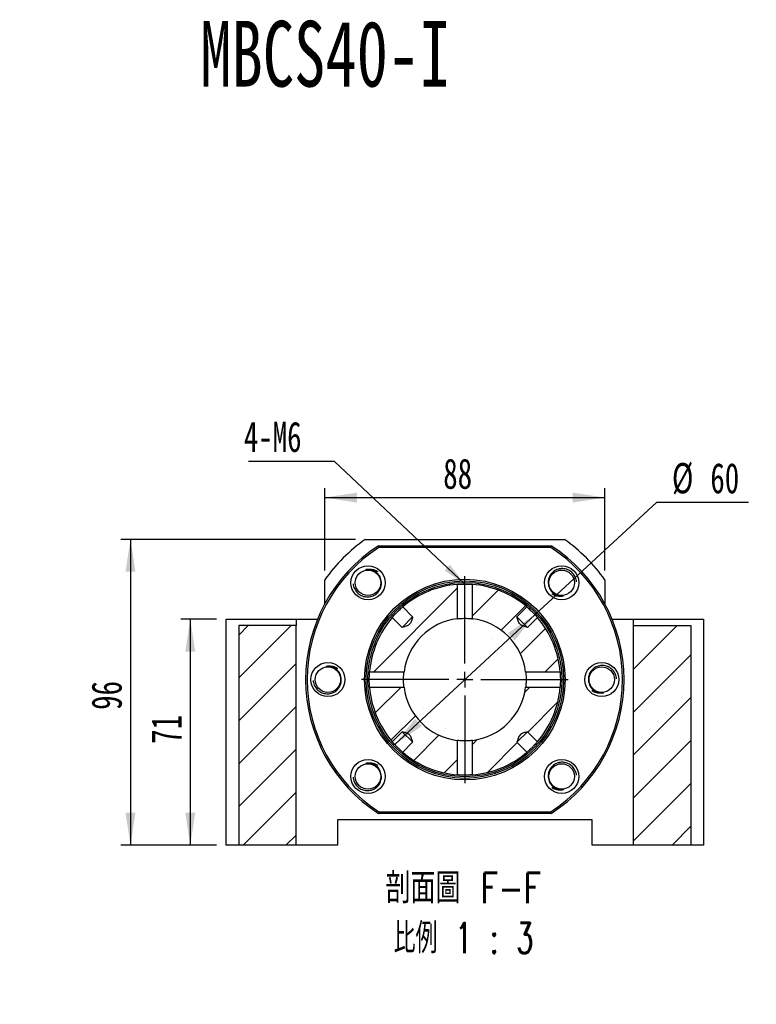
# Model space of a CAD drawing. Header units: millimetres. Extents: x 24 to 293, y 4 to 207.
# Tile 3 of 5: x 104 to 181, y 97 to 200. Entities that reach past the tile are written whole.
import ezdxf

# ---------------------------------------------------------------- set-up
doc = ezdxf.new("R2010")
doc.units = ezdxf.units.MM
doc.layers.add('圖層0', color=7, linetype='Continuous')
doc.styles.add('SLDTEXTSTYLE0', font='TXT', dxfattribs={"width": 0.7})
doc.styles.add('SLDTEXTSTYLE1', font='TXT', dxfattribs={"width": 0.7, "bigfont": 'bigfont'})
doc.styles.add('SLDTEXTSTYLE4', font='TXT', dxfattribs={"width": 0.75, "bigfont": 'bigfont'})
doc.styles.add('SLDTEXTSTYLE5', font='TXT', dxfattribs={"width": 0.65625, "bigfont": 'bigfont'})
doc.dimstyles.new('SLDDIMSTYLE1', dxfattribs={"dimtxt": 3.389974, "dimasz": 2.5, "dimexe": 0, "dimexo": 0.0625, "dimgap": 0.847493, "dimtad": 0, "dimtih": 1, "dimtoh": 1, "dimlfac": 3, "dimrnd": 1e-09, "dimzin": 12, "dimdsep": 46, "dimtxsty": 'SLDTEXTSTYLE0', "dimsah": 1, "dimcen": 0, "dimadec": 0, "dimazin": 3, "dimtfac": 1, "dimtmove": 0, "dimatfit": 3, "dimfxl": 0, "dimfrac": 2, "dimtolj": 1, "dimtzin": 12, "dimarcsym": 0})
doc.dimstyles.new('SLDDIMSTYLE2', dxfattribs={"dimtxt": 0.18, "dimasz": 2.5, "dimexe": 0, "dimexo": 0.0625, "dimgap": 0, "dimtad": 0, "dimtih": 1, "dimtoh": 1, "dimdec": 0, "dimrnd": 1e-09, "dimzin": 0, "dimdsep": 46, "dimtxsty": 'Standard', "dimsah": 1, "dimcen": 0.09, "dimadec": 0, "dimazin": 0, "dimtfac": 2.5, "dimtdec": 0, "dimtofl": 0, "dimtmove": 0, "dimatfit": 3, "dimfxl": 0, "dimfrac": 2, "dimtolj": 1, "dimtzin": 0, "dimarcsym": 0})
doc.dimstyles.new('SLDDIMSTYLE3', dxfattribs={"dimtxt": 3.389974, "dimasz": 2.5, "dimexe": 0, "dimexo": 0.0625, "dimgap": 0.847493, "dimtad": 1, "dimlfac": 3, "dimrnd": 1e-09, "dimzin": 12, "dimdsep": 46, "dimtxsty": 'SLDTEXTSTYLE0', "dimsah": 1, "dimcen": 0.09, "dimadec": 0, "dimazin": 3, "dimtfac": 1, "dimtofl": 0, "dimtmove": 0, "dimatfit": 3, "dimfxl": 0, "dimfrac": 2, "dimtolj": 1, "dimtzin": 12, "dimarcsym": 0})

# ---------------------------------------------------------------- blocks, each defined once
blk = doc.blocks.new('SW_SYMBOL_HOLE_DIAM')
at = {"layer": '圖層0', "color": 0}
blk.add_line((300, 0), (700, 1000), dxfattribs=at)
blk.add_circle((500, 500), 350, dxfattribs=at)
blk = doc.blocks.new('SW_SYMBOL_HOLE_SPOT')
at = {"layer": '圖層0', "color": 0}
for p, q in [((0, 875), (0, 75)), ((1600, 75), (1600, 875)), ((0, 75), (1600, 75))]:
    blk.add_line(p, q, dxfattribs=at)
blk = doc.blocks.new('SW_NOTE_1')
at = {"layer": '圖層0', "color": 0}
blk.add_line((19.65, 0), (0, 0), dxfattribs=at)
at = {"layer": '圖層0', "color": 0, "xscale": 0.003964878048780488, "yscale": 0.003964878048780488, "zscale": 0.003964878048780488}
for name, p in [('SW_SYMBOL_HOLE_DIAM', (3.7, 5.75)), ('SW_SYMBOL_HOLE_DIAM', (7.58, 0.52)), ('SW_SYMBOL_HOLE_SPOT', (0.38, 0.52))]:
    blk.add_blockref(name, p, dxfattribs=at)
at = {"layer": '圖層0', "color": 0, "char_height": 3.175, "attachment_point": 1}
for s, insert, style in [('6-', (0.38, 9.45), 'SLDTEXTSTYLE0'), ('14\\M+18AD1\\M+190FA', (7.72, 9.45), 'SLDTEXTSTYLE1'), ('20', (11.6, 4.22), 'SLDTEXTSTYLE0')]:
    blk.add_mtext(s, dxfattribs=dict(at, insert=insert, style=style))
blk = doc.blocks.new('_D_8')
at = {"layer": '圖層0', "color": 7}
for p, q in [((124.57, 137.55), (120.83, 137.55)), ((121.83, 137.55), (121.83, 113.89)), ((124.57, 113.89), (120.83, 113.89))]:
    blk.add_line(p, q, dxfattribs=at)
for points in [[(121.83, 137.55), (121.31, 134.16), (122.35, 134.16)], [(121.83, 113.89), (122.35, 117.28), (121.31, 117.28)]]:
    blk.add_solid(points, dxfattribs=at)
at = {"layer": '圖層0', "color": 7, "insert": (117.74, 124.5), "char_height": 3.175, "attachment_point": 1, "rotation": 90, "style": 'SLDTEXTSTYLE0'}
blk.add_mtext('71', dxfattribs=at)
blk = doc.blocks.new('_D_9')
at = {"layer": '圖層0', "color": 7}
for p, q in [((139.13, 145.89), (114.57, 145.89)), ((115.57, 145.89), (115.57, 113.89)), ((124.57, 113.89), (114.57, 113.89))]:
    blk.add_line(p, q, dxfattribs=at)
for points in [[(115.57, 145.89), (115.05, 142.5), (116.09, 142.5)], [(115.57, 113.89), (116.09, 117.28), (115.05, 117.28)]]:
    blk.add_solid(points, dxfattribs=at)
at = {"layer": '圖層0', "color": 7, "insert": (111.48, 128.05), "char_height": 3.175, "attachment_point": 1, "rotation": 90, "style": 'SLDTEXTSTYLE0'}
blk.add_mtext('96', dxfattribs=at)
blk = doc.blocks.new('_D_10')
at = {"layer": '圖層0', "color": 7}
for p, q in [((135.9, 142.65), (135.9, 151.27)), ((165.24, 142.65), (165.24, 151.27)), ((135.9, 150.27), (165.24, 150.27))]:
    blk.add_line(p, q, dxfattribs=at)
for points in [[(135.9, 150.27), (139.29, 149.74), (139.29, 150.79)], [(165.24, 150.27), (161.85, 150.79), (161.85, 149.74)]]:
    blk.add_solid(points, dxfattribs=at)
at = {"layer": '圖層0', "color": 7, "insert": (148.31, 154.36), "char_height": 3.175, "attachment_point": 1, "style": 'SLDTEXTSTYLE0'}
blk.add_mtext('88', dxfattribs=at)
blk = doc.blocks.new('_D_11')
at = {"layer": '圖層0', "color": 7}
for p, q in [((157.91, 138.01), (170.66, 149.79)), ((170.66, 149.79), (180.25, 149.79)), ((143.23, 124.43), (157.91, 138.01))]:
    blk.add_line(p, q, dxfattribs=at)
blk.add_arc((150.57, 131.22), 10, 46.2522, 48.4598, dxfattribs=at)
for points in [[(157.91, 138.01), (155.07, 136.09), (155.78, 135.32)], [(143.23, 124.43), (146.07, 126.35), (145.36, 127.12)]]:
    blk.add_solid(points, dxfattribs=at)
at = {"layer": '圖層0', "color": 7, "char_height": 3.175, "attachment_point": 1, "style": 'SLDTEXTSTYLE0'}
for s, insert in [('%%c', (172.25, 153.89)), ('60', (176.27, 153.89))]:
    blk.add_mtext(s, dxfattribs=dict(at, insert=insert))
blk = doc.blocks.new('SW_NOTE_2')
at = {"layer": '圖層0', "color": 0, "char_height": 3.175, "attachment_point": 2}
for s, insert, style in [('\\M+19655\\M+196CA\\M+19AA4 F-F', (9.53, 4.09), 'SLDTEXTSTYLE4'), ('\\M+194E4\\M+197E1 1 : 3', (9.55, -1.14), 'SLDTEXTSTYLE5')]:
    blk.add_mtext(s, dxfattribs=dict(at, insert=insert, style=style))
blk = doc.blocks.new('SW_NOTE_3')
at = {"layer": '圖層0', "color": 0}
blk.add_line((-8.96, 0), (0, 0), dxfattribs=at)
at = {"layer": '圖層0', "color": 0, "insert": (-9.46, 4.14), "char_height": 3.175, "attachment_point": 1, "style": 'SLDTEXTSTYLE0'}
blk.add_mtext('4-M6', dxfattribs=at)
blk = doc.blocks.new('SW_CENTERMARKSYMBOL_8')
at = {"layer": '圖層0', "color": 0}
for p, q in [((0, 1.67), (0, 10.83)), ((-1.67, 0), (-10.83, 0)), ((0, 0), (-0.83, 0)), ((0, 0), (0, 0.83)), ((0, 0), (0, -0.83)), ((0, 0), (0.83, 0)), ((1.67, 0), (10.83, 0)), ((0, -1.67), (0, -10.83))]:
    blk.add_line(p, q, dxfattribs=at)

msp = doc.modelspace()

# ---------------------------------------------------------------- hatches: boundary and pattern name
at = {"layer": '圖層0', "linetype": 'Continuous', "lineweight": 18}
h = msp.add_hatch(dxfattribs=at)
h.set_pattern_fill('ANSI31', color=256, style=0)
edge = h.paths.add_edge_path(flags=0)
edge.add_spline(control_points=[(145.1085, 137.7791), (145.0407, 137.538), (144.9887, 137.2808), (144.8456, 137.0753), (144.8129, 137.0284), (144.7721, 136.9861), (144.7261, 136.9521), (144.6353, 136.8851), (144.527, 136.8436), (144.4206, 136.8061), (144.2853, 136.7585), (144.1473, 136.7187), (144.0092, 136.6798)], knot_values=[0.00209089, 0.00209089, 0.00209089, 0.00209089, 0.00434241, 0.00434241, 0.00434241, 0.00484134, 0.00484134, 0.00484134, 0.00583001, 0.00583001, 0.00583001, 0.00708174, 0.00708174, 0.00708174, 0.00708174], weights=[1, 1, 1, 1, 1, 1, 1, 1, 1, 1, 1, 1, 1], degree=3, periodic=0)
edge.add_line((144.0092, 136.6798), (142.9699, 137.719))
edge.add_arc((150.5693, 131.219), 10, 139.458357, 175.439104)
edge.add_line((140.601, 132.0142), (144.2021, 132.0142))
edge.add_arc((150.5693, 131.219), 6.4167, 97.118686, 172.881314, ccw=False)
edge.add_line((149.7741, 137.5862), (149.7741, 141.1874))
edge.add_arc((150.5693, 131.219), 10, 94.560896, 130.541643)
edge.add_line((144.0693, 138.8184), (145.1085, 137.7791))
h = msp.add_hatch(dxfattribs=at)
h.set_pattern_fill('ANSI31', color=256, style=0)
edge = h.paths.add_edge_path(flags=0)
edge.add_line((158.1686, 137.719), (157.1294, 136.6798))
edge.add_spline(control_points=[(157.1294, 136.6798), (157.0864, 136.6919), (157.0434, 136.7041), (157.0006, 136.7167), (156.8702, 136.7549), (156.7397, 136.7941), (156.6139, 136.8453), (156.5419, 136.8746), (156.4704, 136.9085), (156.4084, 136.9552), (156.3575, 136.9935), (156.3136, 137.0423), (156.2793, 137.0959), (156.1731, 137.2618), (156.1232, 137.4587), (156.0677, 137.6477), (156.0549, 137.6914), (156.0424, 137.7352), (156.03, 137.7791)], knot_values=[0.00194172, 0.00194172, 0.00194172, 0.00194172, 0.00234357, 0.00234357, 0.00234357, 0.00356669, 0.00356669, 0.00356669, 0.00426861, 0.00426861, 0.00426861, 0.00484636, 0.00484636, 0.00484636, 0.00664547, 0.00664547, 0.00664547, 0.00706019, 0.00706019, 0.00706019, 0.00706019], weights=[1, 1, 1, 1, 1, 1, 1, 1, 1, 1, 1, 1, 1, 1, 1, 1, 1, 1, 1], degree=3, periodic=0)
edge.add_line((156.03, 137.7791), (157.0693, 138.8184))
edge.add_arc((150.5693, 131.219), 10, 49.458357, 85.439104)
edge.add_line((151.3645, 141.1874), (151.3645, 137.5862))
edge.add_arc((150.5693, 131.219), 6.4167, 7.118686, 82.881314, ccw=False)
edge.add_line((156.9365, 132.0142), (160.5376, 132.0142))
edge.add_arc((150.5693, 131.219), 10, 4.560896, 40.541643)
h = msp.add_hatch(dxfattribs=at)
h.set_pattern_fill('ANSI31', color=256, style=0)
h.paths.add_polyline_path([(126.9026, 113.8857), (132.9026, 113.8857), (132.9026, 136.8857), (126.9026, 136.8857)], flags=0)
h = msp.add_hatch(dxfattribs=at)
h.set_pattern_fill('ANSI31', color=256, style=0)
h.paths.add_polyline_path([(168.236, 113.8857), (174.236, 113.8857), (174.236, 136.8857), (168.236, 136.8857)], flags=0)
h = msp.add_hatch(dxfattribs=at)
h.set_pattern_fill('ANSI31', color=256, style=0)
edge = h.paths.add_edge_path(flags=0)
edge.add_spline(control_points=[(144.0092, 125.7583), (144.0531, 125.7459), (144.0969, 125.7334), (144.1406, 125.7206), (144.3296, 125.6652), (144.5265, 125.6152), (144.6925, 125.509), (144.746, 125.4747), (144.7949, 125.4308), (144.8331, 125.38), (144.8798, 125.3179), (144.9137, 125.2464), (144.943, 125.1744), (144.9942, 125.0486), (145.0334, 124.9181), (145.0716, 124.7877), (145.0842, 124.7449), (145.0964, 124.7019), (145.1085, 124.6589)], knot_values=[0.00654003, 0.00654003, 0.00654003, 0.00654003, 0.00694991, 0.00694991, 0.00694991, 0.00872805, 0.00872805, 0.00872805, 0.00929907, 0.00929907, 0.00929907, 0.00999281, 0.00999281, 0.00999281, 0.01120167, 0.01120167, 0.01120167, 0.01159884, 0.01159884, 0.01159884, 0.01159884], weights=[1, 1, 1, 1, 1, 1, 1, 1, 1, 1, 1, 1, 1, 1, 1, 1, 1, 1, 1], degree=3, periodic=0)
edge.add_line((145.1085, 124.6589), (144.0693, 123.6197))
edge.add_arc((150.5693, 131.219), 10, 229.458357, 265.439104)
edge.add_line((149.7741, 121.2507), (149.7741, 124.8518))
edge.add_arc((150.5693, 131.219), 6.4167, 187.118686, 262.881314, ccw=False)
edge.add_line((144.2021, 130.4238), (140.601, 130.4238))
edge.add_arc((150.5693, 131.219), 10, 184.560896, 220.541643)
edge.add_line((142.9699, 124.719), (144.0092, 125.7583))
h = msp.add_hatch(dxfattribs=at)
h.set_pattern_fill('ANSI31', color=256, style=0)
edge = h.paths.add_edge_path(flags=0)
edge.add_line((157.1294, 125.7583), (158.1686, 124.719))
edge.add_arc((150.5693, 131.219), 10, 319.458357, 355.439104)
edge.add_line((160.5376, 130.4238), (156.9365, 130.4238))
edge.add_arc((150.5693, 131.219), 6.4167, 277.118686, 352.881314, ccw=False)
edge.add_line((151.3645, 124.8518), (151.3645, 121.2507))
edge.add_arc((150.5693, 131.219), 10, 274.560896, 310.541643)
edge.add_line((157.0693, 123.6197), (156.03, 124.6589))
edge.add_spline(control_points=[(156.03, 124.6589), (156.0424, 124.7028), (156.0549, 124.7466), (156.0677, 124.7903), (156.1232, 124.9794), (156.1731, 125.1762), (156.2793, 125.3422), (156.3136, 125.3958), (156.3575, 125.4446), (156.4084, 125.4828), (156.4704, 125.5295), (156.5419, 125.5635), (156.6139, 125.5927), (156.7397, 125.6439), (156.8702, 125.6832), (157.0006, 125.7213), (157.0434, 125.7339), (157.0864, 125.7462), (157.1294, 125.7583)], knot_values=[0.00654003, 0.00654003, 0.00654003, 0.00654003, 0.00694991, 0.00694991, 0.00694991, 0.00872805, 0.00872805, 0.00872805, 0.00929907, 0.00929907, 0.00929907, 0.00999281, 0.00999281, 0.00999281, 0.01120167, 0.01120167, 0.01120167, 0.01159884, 0.01159884, 0.01159884, 0.01159884], weights=[1, 1, 1, 1, 1, 1, 1, 1, 1, 1, 1, 1, 1, 1, 1, 1, 1, 1, 1], degree=3, periodic=0)

# ---------------------------------------------------------------- linework, layer by layer
at = {"color": 7, "linetype": 'Continuous', "lineweight": 25}
for p, q in [((140.1343, 145.8857), (161.0043, 145.8857)), ((141.5262, 145.219), (159.6124, 145.219)), ((159.5631, 145.0524), (141.5755, 145.0524)), ((135.9026, 139.1352), (135.9026, 141.654)), ((149.7741, 141.1874), (149.7741, 137.5862)), ((151.3645, 137.5862), (151.3645, 141.1874)), ((165.236, 141.654), (165.236, 139.1352)), ((145.1085, 137.7791), (144.0693, 138.8184)), ((157.0693, 138.8184), (156.03, 137.7791)), ((125.5693, 113.8857), (125.5693, 137.5524)), ((125.5693, 137.5524), (132.9026, 137.5524)), ((132.9026, 137.5524), (132.9026, 136.8857)), ((132.9026, 137.5524), (135.1528, 137.5524)), ((142.9699, 137.719), (144.0092, 136.6798)), ((145.1085, 137.7791), (144.0051, 136.6756)), ((157.1294, 136.6798), (156.0259, 137.7832)), ((157.1294, 136.6798), (158.1686, 137.719)), ((165.9857, 137.5524), (168.236, 137.5524)), ((168.236, 137.5524), (175.5693, 137.5524)), ((168.236, 136.8857), (168.236, 137.5524)), ((175.5693, 137.5524), (175.5693, 113.8857)), ((126.9026, 136.8857), (126.9026, 113.8857)), ((132.9026, 136.8857), (126.9026, 136.8857)), ((132.9026, 113.8857), (132.9026, 136.8857)), ((168.236, 113.8857), (168.236, 136.8857)), ((168.236, 136.8857), (174.236, 136.8857)), ((174.236, 136.8857), (174.236, 113.8857)), ((144.2021, 132.0142), (140.601, 132.0142)), ((160.5376, 132.0142), (156.9365, 132.0142)), ((140.601, 130.4238), (144.2021, 130.4238)), ((156.9365, 130.4238), (160.5376, 130.4238)), ((144.0092, 125.7583), (142.9699, 124.719)), ((144.0092, 125.7583), (145.1127, 124.6548)), ((156.03, 124.6589), (157.1335, 125.7624)), ((158.1686, 124.719), (157.1294, 125.7583)), ((149.7741, 124.8518), (149.7741, 121.2507)), ((151.3645, 121.2507), (151.3645, 124.8518)), ((144.0693, 123.6197), (145.1085, 124.6589)), ((156.03, 124.6589), (157.0693, 123.6197)), ((163.9026, 116.5524), (137.236, 116.5524)), ((137.236, 116.5524), (137.236, 113.8857)), ((159.6124, 117.219), (141.5262, 117.219)), ((141.5755, 117.3857), (159.5631, 117.3857)), ((163.9026, 113.8857), (163.9026, 116.5524)), ((126.9026, 113.8857), (125.5693, 113.8857)), ((132.9026, 113.8857), (126.9026, 113.8857)), ((137.236, 113.8857), (132.9026, 113.8857)), ((168.236, 113.8857), (163.9026, 113.8857)), ((174.236, 113.8857), (168.236, 113.8857)), ((175.5693, 113.8857), (174.236, 113.8857))]:
    msp.add_line(p, q, dxfattribs=at)
for centre, radius in [((140.4341, 141.3542), 1.7833), ((140.4341, 141.3542), 1.3333), ((160.7045, 141.3542), 1.7833), ((160.7045, 141.3542), 1.3333), ((150.5693, 131.219), 10.5), ((150.5693, 131.219), 10.3333), ((150.5693, 131.219), 10.1667), ((136.236, 131.219), 1.7833), ((164.9026, 131.219), 1.7833), ((136.236, 131.219), 1.3333), ((164.9026, 131.219), 1.3333), ((140.4341, 121.0838), 1.7833), ((160.7045, 121.0838), 1.7833), ((140.4341, 121.0838), 1.3333), ((160.7045, 121.0838), 1.3333)]:
    msp.add_circle(centre, radius, dxfattribs=at)
for radius, start, end in [(18, 125.430945, 144.569055), (18, 35.430945, 54.569055), (16.6667, 122.85988, 237.14012), (16.5, 123.030152, 236.969848), (16.5, 303.030152, 56.969848), (16.6667, 302.85988, 57.14012), (10, 94.560896, 130.541643), (10, 49.458357, 85.439104), (10, 139.458357, 175.439104), (6.4167, 97.118686, 172.881314), (6.4167, 7.118686, 82.881314), (10, 4.560896, 40.541643), (10, 184.560896, 220.541643), (6.4167, 187.118686, 262.881314), (6.4167, 277.118686, 352.881314), (10, 319.458357, 355.439104), (10, 229.458357, 265.439104), (10, 274.560896, 310.541643)]:
    msp.add_arc((150.5693, 131.219), radius, start, end, dxfattribs=at)
for points in [[(141.5755, 145.0524), (141.559, 145.1079), (141.5426, 145.1635), (141.5262, 145.219)], [(159.6124, 145.219), (159.596, 145.1635), (159.5796, 145.1079), (159.5631, 145.0524)], [(141.5755, 117.3857), (141.559, 117.3301), (141.5426, 117.2746), (141.5262, 117.219)], [(159.6124, 117.219), (159.596, 117.2746), (159.5796, 117.3301), (159.5631, 117.3857)]]:
    msp.add_open_spline(points, degree=3, dxfattribs=at)
for points, knots in [([(140.218, 142.7334), (140.3746, 142.7631), (140.6903, 142.8228), (141.0905, 142.7258), (141.3375, 142.6141), (141.425, 142.549), (141.445, 142.5341)], [0, 0, 0, 0, 0.36964297, 0.74514679, 0.94166779, 1, 1, 1, 1]), ([(141.8133, 141.5703), (141.7849, 141.7516), (141.7206, 141.9264), (141.5297, 142.2386), (141.403, 142.3758), (141.1071, 142.5909), (140.9369, 142.6691), (140.6731, 142.7326), (140.5826, 142.7453), (140.3997, 142.7528), (140.3087, 142.7476), (140.218, 142.7334)], [0, 0, 0, 0, 0.25, 0.25, 0.5, 0.5, 0.75, 0.75, 0.875, 0.875, 1, 1, 1, 1]), ([(162.2548, 141.4399), (162.2532, 141.4744), (162.2473, 141.5977), (162.1907, 141.8025), (162.0869, 142.0443), (161.943, 142.2631), (161.7647, 142.454), (161.558, 142.6115), (161.3281, 142.7298), (161.0838, 142.8074), (160.8309, 142.8417), (160.5772, 142.8338), (160.3293, 142.7816), (160.02, 142.6594), (159.6807, 142.4114), (159.4038, 142.0012), (159.2842, 141.5648), (159.3098, 141.2877), (159.3206, 141.1702)], [0, 0, 0, 0, 0.02180897, 0.07797465, 0.13290884, 0.18784277, 0.24258901, 0.29732496, 0.35129778, 0.40527057, 0.45859637, 0.51191463, 0.5649239, 0.61793296, 0.72139228, 0.82493031, 0.92573458, 1, 1, 1, 1]), ([(138.8861, 141.2326), (138.8886, 141.1982), (138.8973, 141.075), (138.9587, 140.8715), (139.0681, 140.6322), (139.217, 140.4168), (139.3997, 140.2301), (139.61, 140.0774), (139.8426, 139.9646), (140.0886, 139.8927), (140.3423, 139.8642), (140.5956, 139.878), (140.8423, 139.9359), (141.1486, 140.0653), (141.4821, 140.3211), (141.7494, 140.7376), (141.8589, 141.1767), (141.8269, 141.453), (141.8133, 141.5703)], [0, 0, 0, 0, 0.02180906, 0.07797465, 0.13290865, 0.18784279, 0.24258884, 0.29732487, 0.35129762, 0.4052705, 0.45859645, 0.51191473, 0.56492384, 0.61793307, 0.72139236, 0.82493046, 0.92573463, 1, 1, 1, 1]), ([(149.7741, 141.1873), (149.7827, 141.188), (149.8143, 141.1906), (149.9616, 141.2013), (150.1942, 141.2131), (150.4751, 141.22), (150.7652, 141.2184), (151.0313, 141.2094), (151.2489, 141.1964), (151.3272, 141.1902), (151.3652, 141.1872)], [0, 0, 0, 0, 0.05151366, 0.18789322, 0.3247061, 0.46152962, 0.5979268, 0.73412603, 0.87066115, 1, 1, 1, 1]), ([(159.3206, 141.1702), (159.3448, 140.9883), (159.4051, 140.8121), (159.5887, 140.4955), (159.7122, 140.3554), (160.003, 140.1334), (160.1713, 140.0514), (160.4335, 139.9817), (160.5237, 139.9669), (160.7064, 139.9552), (160.7975, 139.9583), (160.8885, 139.9704)], [0, 0, 0, 0, 0.25, 0.25, 0.5, 0.5, 0.75, 0.75, 0.875, 0.875, 1, 1, 1, 1]), ([(160.8885, 139.9704), (160.7312, 139.9444), (160.4143, 139.892), (160.0164, 139.9982), (159.7721, 140.1156), (159.6861, 140.1828), (159.6665, 140.1981)], [0, 0, 0, 0, 0.369642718, 0.745146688, 0.941667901, 1, 1, 1, 1]), ([(142.97, 137.7189), (142.9838, 137.7351), (143.0178, 137.775), (143.1361, 137.9097), (143.3038, 138.0919), (143.5002, 138.294), (143.7019, 138.4897), (143.8829, 138.656), (144.0163, 138.7731), (144.0551, 138.8061), (144.0708, 138.8195)], [0, 0, 0, 0, 0.09224501, 0.2282014, 0.36449188, 0.50060613, 0.6363096, 0.77200809, 0.908112, 1, 1, 1, 1]), ([(157.0692, 138.8183), (157.0853, 138.8045), (157.1253, 138.7705), (157.26, 138.6522), (157.4422, 138.4845), (157.6443, 138.2881), (157.8399, 138.0864), (158.0063, 137.9054), (158.1233, 137.772), (158.1564, 137.7332), (158.1697, 137.7175)], [0, 0, 0, 0, 0.09224501, 0.2282014, 0.36449188, 0.50060613, 0.6363096, 0.77200809, 0.908112, 1, 1, 1, 1]), ([(145.1085, 137.7791), (145.0709, 137.6456), (145.0324, 137.5123), (144.9642, 137.3158), (144.9398, 137.2508), (144.8946, 137.1562), (144.878, 137.1251), (144.8393, 137.0647), (144.8171, 137.0359), (144.7675, 136.9843), (144.7397, 136.9611), (144.6802, 136.9202), (144.6492, 136.9027), (144.5536, 136.855), (144.4869, 136.8294), (144.2841, 136.7581), (144.1468, 136.7185), (144.0092, 136.6798)], [0, 0, 0, 0, 0.25, 0.25, 0.375, 0.375, 0.4375, 0.4375, 0.5, 0.5, 0.5625, 0.5625, 0.625, 0.625, 0.75, 0.75, 1, 1, 1, 1]), ([(149.7742, 137.5861), (149.7824, 137.5872), (149.8132, 137.5912), (149.9585, 137.6077), (150.1899, 137.6262), (150.4703, 137.6371), (150.7599, 137.6349), (151.0259, 137.621), (151.2455, 137.6008), (151.3257, 137.5909), (151.3652, 137.5861)], [0, 0, 0, 0, 0.04921539, 0.18530213, 0.3224417, 0.45962586, 0.59578162, 0.73144211, 0.86789009, 1, 1, 1, 1]), ([(157.1294, 136.6798), (156.9925, 136.7183), (156.8558, 136.7578), (156.6546, 136.8283), (156.5879, 136.8538), (156.4926, 136.901), (156.4617, 136.9182), (156.4027, 136.9581), (156.3749, 136.9809), (156.3008, 137.0563), (156.2627, 137.118), (156.2013, 137.2446), (156.1765, 137.3101), (156.1072, 137.5086), (156.0681, 137.6438), (156.03, 137.7791)], [0, 0, 0, 0, 0.25, 0.25, 0.375, 0.375, 0.4375, 0.4375, 0.5, 0.5, 0.625, 0.625, 0.75, 0.75, 1, 1, 1, 1]), ([(136.052, 132.6029), (136.2092, 132.6289), (136.5262, 132.6813), (136.924, 132.575), (137.1684, 132.4576), (137.2543, 132.3905), (137.274, 132.3751)], [0, 0, 0, 0, 0.369642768, 0.745146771, 0.941667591, 1, 1, 1, 1]), ([(137.6198, 131.403), (137.5956, 131.5849), (137.5354, 131.7611), (137.3518, 132.0777), (137.2283, 132.2178), (136.9374, 132.4398), (136.7691, 132.5218), (136.5069, 132.5915), (136.4167, 132.6063), (136.234, 132.6181), (136.1429, 132.615), (136.052, 132.6029)], [0, 0, 0, 0, 0.25, 0.25, 0.5, 0.5, 0.75, 0.75, 0.875, 0.875, 1, 1, 1, 1]), ([(140.601, 130.4238), (140.6003, 130.4325), (140.5977, 130.464), (140.587, 130.6113), (140.5752, 130.844), (140.5683, 131.1248), (140.5699, 131.4149), (140.5789, 131.681), (140.5919, 131.8987), (140.5981, 131.9769), (140.6011, 132.0149)], [0, 0, 0, 0, 0.05151366, 0.18789322, 0.3247061, 0.46152962, 0.5979268, 0.73412603, 0.87066115, 1, 1, 1, 1]), ([(144.2008, 130.435), (144.2001, 130.4402), (144.1964, 130.4691), (144.1805, 130.6093), (144.1621, 130.8393), (144.1512, 131.1201), (144.1534, 131.4097), (144.1673, 131.6756), (144.1875, 131.8952), (144.1974, 131.9754), (144.2022, 132.0149)], [0, 0, 0, 0, 0.03065915, 0.169401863, 0.309217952, 0.449079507, 0.587892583, 0.726200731, 0.865311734, 1, 1, 1, 1]), ([(156.9364, 132.0141), (156.9375, 132.0059), (156.9415, 131.9751), (156.958, 131.8298), (156.9765, 131.5984), (156.9874, 131.318), (156.9852, 131.0284), (156.9713, 130.7624), (156.951, 130.5428), (156.9412, 130.4626), (156.9363, 130.4231)], [0, 0, 0, 0, 0.04921539, 0.18530213, 0.3224417, 0.45962586, 0.59578162, 0.73144211, 0.86789009, 1, 1, 1, 1]), ([(160.5375, 132.0142), (160.5383, 132.0056), (160.5409, 131.974), (160.5515, 131.8268), (160.5634, 131.5941), (160.5703, 131.3132), (160.5687, 131.0232), (160.5596, 130.757), (160.5467, 130.5394), (160.5405, 130.4612), (160.5375, 130.4231)], [0, 0, 0, 0, 0.05151366, 0.18789322, 0.3247061, 0.46152962, 0.5979268, 0.73412603, 0.87066115, 1, 1, 1, 1]), ([(166.453, 131.3047), (166.4513, 131.3392), (166.4455, 131.4625), (166.3889, 131.6673), (166.285, 131.9091), (166.1412, 132.1279), (165.9628, 132.3188), (165.7561, 132.4763), (165.5262, 132.5946), (165.2819, 132.6722), (165.029, 132.7065), (164.7754, 132.6986), (164.5275, 132.6464), (164.2182, 132.5242), (163.8788, 132.2762), (163.602, 131.866), (163.4823, 131.4296), (163.5079, 131.1525), (163.5188, 131.035)], [0, 0, 0, 0, 0.021808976, 0.077974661, 0.132908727, 0.187842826, 0.242588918, 0.297324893, 0.351297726, 0.40527052, 0.458596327, 0.511914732, 0.564923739, 0.617932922, 0.721392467, 0.824930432, 0.925734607, 1, 1, 1, 1]), ([(134.6856, 131.1334), (134.6872, 131.0989), (134.6931, 130.9755), (134.7497, 130.7707), (134.8536, 130.5289), (134.9974, 130.3101), (135.1757, 130.1192), (135.3824, 129.9617), (135.6124, 129.8435), (135.8566, 129.7659), (136.1096, 129.7316), (136.3632, 129.7395), (136.6111, 129.7916), (136.9204, 129.9138), (137.2597, 130.1619), (137.5366, 130.572), (137.6563, 131.0084), (137.6307, 131.2855), (137.6198, 131.403)], [0, 0, 0, 0, 0.021808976, 0.077974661, 0.132908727, 0.187842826, 0.242588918, 0.297324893, 0.351297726, 0.40527052, 0.458596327, 0.511914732, 0.564923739, 0.617932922, 0.721392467, 0.824930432, 0.925734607, 1, 1, 1, 1]), ([(163.5188, 131.035), (163.543, 130.8531), (163.6032, 130.6769), (163.7868, 130.3603), (163.9103, 130.2202), (164.2011, 129.9983), (164.3694, 129.9162), (164.6317, 129.8465), (164.7219, 129.8317), (164.9045, 129.82), (164.9957, 129.8231), (165.0866, 129.8352)], [0, 0, 0, 0, 0.25, 0.25, 0.5, 0.5, 0.75, 0.75, 0.875, 0.875, 1, 1, 1, 1]), ([(165.0866, 129.8352), (164.9294, 129.8092), (164.6124, 129.7568), (164.2146, 129.863), (163.9702, 129.9804), (163.8843, 130.0476), (163.8646, 130.0629)], [0, 0, 0, 0, 0.369642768, 0.745146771, 0.941667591, 1, 1, 1, 1]), ([(145.1085, 124.6589), (145.07, 124.7958), (145.0305, 124.9325), (144.96, 125.1337), (144.9345, 125.2004), (144.8874, 125.2957), (144.8701, 125.3266), (144.8302, 125.3856), (144.8074, 125.4134), (144.732, 125.4875), (144.6703, 125.5256), (144.5438, 125.587), (144.4782, 125.6119), (144.2797, 125.6811), (144.1445, 125.7202), (144.0092, 125.7583)], [0, 0, 0, 0, 0.25, 0.25, 0.375, 0.375, 0.4375, 0.4375, 0.5, 0.5, 0.625, 0.625, 0.75, 0.75, 1, 1, 1, 1]), ([(157.1294, 125.7583), (156.9925, 125.7197), (156.8558, 125.6803), (156.6546, 125.6097), (156.5879, 125.5842), (156.4926, 125.5371), (156.4617, 125.5198), (156.4027, 125.4799), (156.3749, 125.4572), (156.3008, 125.3817), (156.2627, 125.32), (156.2013, 125.1935), (156.1765, 125.128), (156.1072, 124.9294), (156.0681, 124.7942), (156.03, 124.6589)], [0, 0, 0, 0, 0.25, 0.25, 0.375, 0.375, 0.4375, 0.4375, 0.5, 0.5, 0.625, 0.625, 0.75, 0.75, 1, 1, 1, 1]), ([(144.0694, 123.6198), (144.0532, 123.6335), (144.0133, 123.6675), (143.8786, 123.7858), (143.6964, 123.9535), (143.4943, 124.15), (143.2986, 124.3516), (143.1323, 124.5325), (143.0159, 124.6653), (142.9831, 124.7038), (142.97, 124.7191)], [0, 0, 0, 0, 0.0924641, 0.22874339, 0.36535757, 0.5017951, 0.63782088, 0.77384166, 0.91026882, 1, 1, 1, 1]), ([(151.3654, 124.852), (151.3278, 124.8474), (151.2502, 124.8378), (151.0337, 124.8175), (150.795, 124.8049), (150.5396, 124.8009), (150.2833, 124.8068), (150.0326, 124.8234), (149.8497, 124.8424), (149.7962, 124.8492), (149.7743, 124.852)], [0, 0, 0, 0, 0.12825256, 0.2650713, 0.40240455, 0.49562139, 0.63173353, 0.76781792, 0.9046404, 1, 1, 1, 1]), ([(158.1685, 124.7191), (158.1548, 124.703), (158.1208, 124.6631), (158.0025, 124.5283), (157.8348, 124.3461), (157.6384, 124.144), (157.4367, 123.9484), (157.2557, 123.782), (157.1223, 123.665), (157.0835, 123.6319), (157.0678, 123.6186)], [0, 0, 0, 0, 0.09224501, 0.2282014, 0.36449188, 0.50060613, 0.6363096, 0.77200809, 0.908112, 1, 1, 1, 1]), ([(140.2501, 122.4677), (140.4073, 122.4937), (140.7243, 122.5461), (141.1222, 122.4398), (141.3665, 122.3224), (141.4524, 122.2553), (141.4721, 122.2399)], [0, 0, 0, 0, 0.369642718, 0.745146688, 0.941667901, 1, 1, 1, 1]), ([(141.8179, 121.2678), (141.7938, 121.4497), (141.7335, 121.6259), (141.5499, 121.9425), (141.4264, 122.0826), (141.1356, 122.3046), (140.9673, 122.3866), (140.705, 122.4563), (140.6148, 122.4711), (140.4322, 122.4829), (140.341, 122.4798), (140.2501, 122.4677)], [0, 0, 0, 0, 0.25, 0.25, 0.5, 0.5, 0.75, 0.75, 0.875, 0.875, 1, 1, 1, 1]), ([(162.2524, 121.2054), (162.25, 121.2399), (162.2413, 121.3631), (162.1799, 121.5665), (162.0705, 121.8058), (161.9216, 122.0213), (161.7389, 122.2079), (161.5286, 122.3606), (161.296, 122.4735), (161.05, 122.5454), (160.7963, 122.5738), (160.5429, 122.56), (160.2963, 122.5022), (159.9899, 122.3728), (159.6564, 122.1169), (159.3892, 121.7005), (159.2797, 121.2614), (159.3117, 120.985), (159.3253, 120.8678)], [0, 0, 0, 0, 0.02180906, 0.07797465, 0.13290865, 0.18784279, 0.24258884, 0.29732487, 0.35129762, 0.4052705, 0.45859645, 0.51191473, 0.56492384, 0.61793307, 0.72139236, 0.82493046, 0.92573463, 1, 1, 1, 1]), ([(138.8837, 120.9982), (138.8854, 120.9637), (138.8912, 120.8403), (138.9479, 120.6355), (139.0517, 120.3937), (139.1956, 120.1749), (139.3739, 119.984), (139.5806, 119.8265), (139.8105, 119.7083), (140.0548, 119.6307), (140.3077, 119.5964), (140.5613, 119.6043), (140.8092, 119.6564), (141.1185, 119.7786), (141.4579, 120.0267), (141.7347, 120.4368), (141.8544, 120.8732), (141.8288, 121.1503), (141.8179, 121.2678)], [0, 0, 0, 0, 0.02180897, 0.07797465, 0.13290884, 0.18784277, 0.24258901, 0.29732496, 0.35129778, 0.40527057, 0.45859637, 0.51191463, 0.5649239, 0.61793296, 0.72139228, 0.82493031, 0.92573458, 1, 1, 1, 1]), ([(151.3652, 121.2508), (151.3259, 121.2477), (151.2456, 121.2414), (151.0253, 121.2284), (150.7885, 121.2205), (150.5362, 121.2181), (150.2825, 121.2219), (150.0312, 121.2326), (149.8487, 121.2447), (149.7958, 121.2491), (149.7741, 121.2508)], [0, 0, 0, 0, 0.131645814, 0.268682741, 0.405917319, 0.494807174, 0.631541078, 0.768262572, 0.905292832, 1, 1, 1, 1]), ([(159.3253, 120.8678), (159.3537, 120.6865), (159.418, 120.5117), (159.6089, 120.1995), (159.7356, 120.0622), (160.0315, 119.8471), (160.2017, 119.769), (160.4655, 119.7054), (160.556, 119.6927), (160.7389, 119.6852), (160.8299, 119.6904), (160.9206, 119.7046)], [0, 0, 0, 0, 0.25, 0.25, 0.5, 0.5, 0.75, 0.75, 0.875, 0.875, 1, 1, 1, 1]), ([(160.9206, 119.7046), (160.764, 119.675), (160.4483, 119.6152), (160.0481, 119.7122), (159.8011, 119.8239), (159.7136, 119.889), (159.6936, 119.904)], [0, 0, 0, 0, 0.36964297, 0.74514679, 0.94166779, 1, 1, 1, 1])]:
    msp.add_open_spline(points, degree=3, knots=knots, dxfattribs=at)

# ---------------------------------------------------------------- block references
at = {"layer": '圖層0', "color": 7}
for name, p in [('SW_NOTE_3', (136.8946, 154.0787)), ('SW_CENTERMARKSYMBOL_8', (150.5693, 131.219)), ('SW_NOTE_1', (78.8478, 97.9732))]:
    msp.add_blockref(name, p, dxfattribs=at)
at = {"layer": '圖層0'}
msp.add_blockref('SW_NOTE_2', (140.8797, 106.9004), dxfattribs=at)

# ---------------------------------------------------------------- texts
at = {"layer": '圖層0', "color": 7, "insert": (122.8678, 200.1623), "char_height": 6.87917, "attachment_point": 1, "style": 'SLDTEXTSTYLE0'}
msp.add_mtext('MBCS40-I', dxfattribs=at)

# ---------------------------------------------------------------- dimensions: what is measured, and where the dimension line sits
at = {"layer": '圖層0', "color": 7}
dim = msp.add_linear_dim(base=(165.236, 150.2662), p1=(135.9026, 141.654), p2=(165.236, 141.654), dimstyle='SLDDIMSTYLE3', dxfattribs=at)
dim.commit()
dim.dimension.update_dxf_attribs({"geometry": '_D_10', "text_midpoint": (150.3009, 150.2662), "dimtype": 160})
dim = msp.add_diameter_dim_2p(p1=(157.9126, 138.0069), p2=(143.226, 124.4311), dimstyle='SLDDIMSTYLE1', dxfattribs=at)
dim.commit()
dim.dimension.update_dxf_attribs({"geometry": '_D_11', "text_midpoint": (176.25, 152.3312), "dimtype": 163})
for base, p1, picture, middle in [((115.5693, 113.8857), (140.1343, 145.8857), '_D_9', (115.5693, 130.041)), ((121.8334, 113.8857), (125.5693, 137.5524), '_D_8', (121.8334, 126.4905))]:
    dim = msp.add_linear_dim(base=base, p1=p1, p2=(125.5693, 113.8857), angle=90, dimstyle='SLDDIMSTYLE3', dxfattribs=at)
    dim.commit()
    dim.dimension.update_dxf_attribs({"geometry": picture, "text_midpoint": middle, "dimtype": 160})

# ---------------------------------------------------------------- leaders
msp.add_leader([(150.5544, 141.219), (136.8946, 154.0787)], dimstyle='SLDDIMSTYLE2', dxfattribs=at)

doc.saveas('drawing.dxf')
